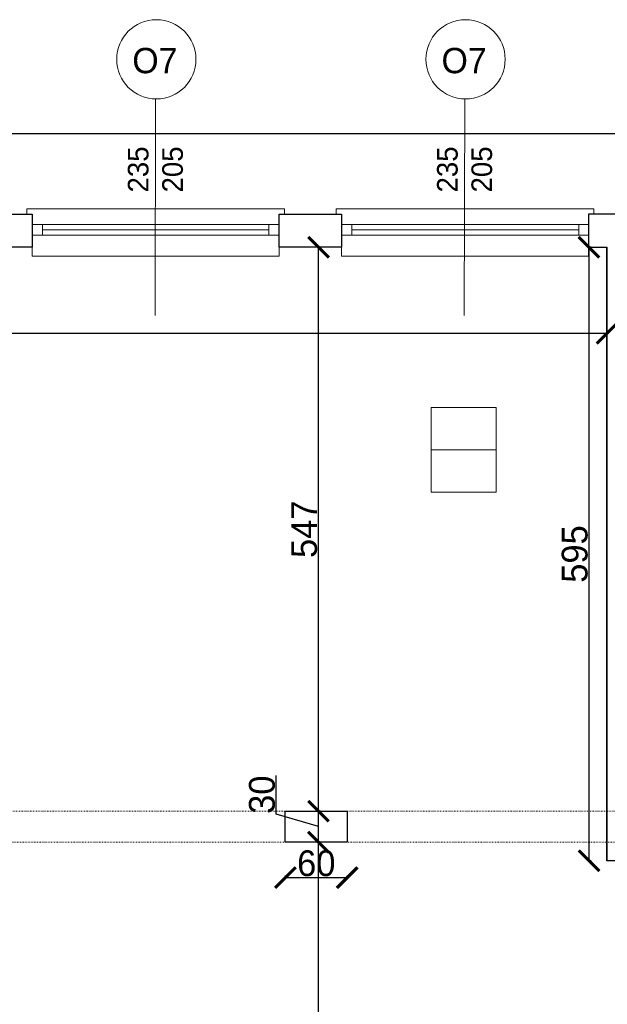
# Model space of a CAD drawing. Header units: centimetres. Extents: x -17621 to 77377, y -18613 to 66.
# Tile 97 of 173: x 26446 to 27016, y -16063 to -15108. Entities that reach past the tile are written whole.
import ezdxf

# ---------------------------------------------------------------- set-up
doc = ezdxf.new("R2010")
doc.units = ezdxf.units.CM
doc.linetypes.add('ACAD_ISO03W100', pattern=[30, 12, -18])
doc.layers.add('0-wymiarowanie rys.CAD', color=5, linetype='Continuous', lineweight=0, true_color=0x0000ff)
for name, color, linetype, lineweight in [('a_drzwi i okna', 2, 'Continuous', 0), ('a_inwentaryzacja', 141, 'Continuous', 0), ('a_podciągi', 2, 'ACAD_ISO03W100', 13), ('a_wymiarowanie', 211, 'Continuous', 0), ('pomieszczenia', 191, 'Continuous', 5)]:
    doc.layers.add(name, color=color, linetype=linetype, lineweight=lineweight)
doc.layers.add('PDF3_A310 STOLARKA ZEWNĘTRZNA', color=7, linetype='Continuous')
doc.styles.add('PDF Century Gothic', font='GOTHIC.TTF')
doc.dimstyles.new('ISO-25', dxfattribs={"dimtxt": 25, "dimasz": 20, "dimexe": 0.6, "dimexo": 0.375, "dimtad": 1, "dimdec": 0, "dimtxsty": 'PDF Century Gothic', "dimblk": 'ARCHTICK', "dimcen": 2.5, "dimadec": 1, "dimazin": 0, "dimtfac": 1, "dimtdec": 0, "dimtmove": 0, "dimatfit": 3, "dimldrblk": 'ARCHTICK', "dimfxl": 2, "dimfxlon": 1, "dimarcsym": 0})

# ---------------------------------------------------------------- blocks, each defined once
blk = doc.blocks.new('_ArchTick')
at = {"color": 0, "linetype": 'ByBlock', "const_width": 0.15}
blk.add_lwpolyline([(-0.5, -0.5), (0.5, 0.5)], dxfattribs=at)
blk = doc.blocks.new('*D210')
at = {"layer": 'a_wymiarowanie', "color": 0, "linetype": 'Continuous', "lineweight": -2, "transparency": 16777216}
for p, q in [((26999.83, -15328.91), (26997.23, -15328.91)), ((26997.83, -15328.91), (26997.83, -15923.91)), ((26999.83, -15923.91), (26997.23, -15923.91))]:
    blk.add_line(p, q, dxfattribs=at)
at = {"layer": 'Defpoints', "color": 0, "linetype": 'Continuous', "transparency": 16777216}
for p in [(27015.22, -15328.91), (26997.83, -15923.91), (27015.22, -15923.91)]:
    blk.add_point(p, dxfattribs=at)
at = {"layer": 'a_wymiarowanie', "color": 0, "linetype": 'Continuous', "lineweight": -2, "transparency": 16777216, "xscale": 20, "yscale": 20, "zscale": 20}
for p, rotation in [((26997.83, -15328.91), 90), ((26997.83, -15923.91), 270)]:
    blk.add_blockref('_ArchTick', p, dxfattribs=dict(at, rotation=rotation))
at = {"layer": 'a_wymiarowanie', "color": 0, "linetype": 'Continuous', "lineweight": 0, "transparency": 16777216, "insert": (26984.08, -15626.41), "char_height": 25, "attachment_point": 5, "rotation": 90, "style": 'PDF Century Gothic'}
blk.add_mtext('595', dxfattribs=at)
blk = doc.blocks.new('*D746')
at = {"layer": 'a_wymiarowanie', "color": 0, "linetype": 'Continuous', "lineweight": -2, "transparency": 16777216}
for p, q in [((25529.26, -15410.34), (25529.26, -15412.94)), ((25529.26, -15412.34), (27015.22, -15412.34)), ((27015.22, -15410.34), (27015.22, -15412.94))]:
    blk.add_line(p, q, dxfattribs=at)
at = {"layer": 'Defpoints', "color": 0, "linetype": 'Continuous', "transparency": 16777216}
for p in [(25529.26, -15296.74), (27015.22, -15328.91), (27015.22, -15412.34)]:
    blk.add_point(p, dxfattribs=at)
at = {"layer": 'a_wymiarowanie', "color": 0, "linetype": 'Continuous', "lineweight": -2, "transparency": 16777216, "xscale": 20, "yscale": 20, "zscale": 20, "rotation": 180}
blk.add_blockref('_ArchTick', (25529.26, -15412.34), dxfattribs=at)
at = {"layer": 'a_wymiarowanie', "color": 0, "linetype": 'Continuous', "lineweight": -2, "transparency": 16777216, "xscale": 20, "yscale": 20, "zscale": 20}
blk.add_blockref('_ArchTick', (27015.22, -15412.34), dxfattribs=at)
at = {"layer": 'a_wymiarowanie', "color": 0, "linetype": 'Continuous', "lineweight": 0, "transparency": 16777216, "insert": (26272.24, -15398.59), "char_height": 25, "attachment_point": 5, "style": 'PDF Century Gothic'}
blk.add_mtext('1486', dxfattribs=at)
blk = doc.blocks.new('*D756')
at = {"layer": 'a_wymiarowanie', "color": 0, "linetype": 'Continuous', "lineweight": -2, "transparency": 16777216}
for p, q in [((26735.59, -15905.86), (26736.19, -15905.86)), ((26735.59, -16448.61), (26735.59, -15905.86)), ((26735.59, -16448.61), (26736.19, -16448.61))]:
    blk.add_line(p, q, dxfattribs=at)
at = {"layer": 'Defpoints', "color": 0, "linetype": 'Continuous', "transparency": 16777216}
for p in [(26735.59, -15905.86), (26735.59, -15905.86), (26735.59, -16448.61)]:
    blk.add_point(p, dxfattribs=at)
at = {"layer": 'a_wymiarowanie', "color": 0, "linetype": 'Continuous', "lineweight": -2, "transparency": 16777216, "xscale": 20, "yscale": 20, "zscale": 20}
for p, rotation in [((26735.59, -15905.86), 90), ((26735.59, -16448.61), 270)]:
    blk.add_blockref('_ArchTick', p, dxfattribs=dict(at, rotation=rotation))
at = {"layer": 'a_wymiarowanie', "color": 0, "linetype": 'Continuous', "lineweight": 0, "transparency": 16777216, "insert": (26721.84, -16177.24), "char_height": 25, "attachment_point": 5, "rotation": 90, "style": 'PDF Century Gothic'}
blk.add_mtext('543', dxfattribs=at)
blk = doc.blocks.new('*D757')
at = {"layer": 'a_wymiarowanie', "color": 0, "linetype": 'Continuous', "lineweight": -2, "transparency": 16777216}
for p, q in [((26694.67, -15878.59), (26694.67, -15841.1)), ((26735.59, -15890.86), (26694.67, -15878.59)), ((26737.59, -15875.86), (26734.99, -15875.86)), ((26735.59, -15905.86), (26735.59, -15875.86)), ((26735.59, -15905.86), (26736.19, -15905.86))]:
    blk.add_line(p, q, dxfattribs=at)
at = {"layer": 'Defpoints', "color": 0, "linetype": 'Continuous', "transparency": 16777216}
for p in [(26735.59, -15875.86), (26739.34, -15875.86), (26735.59, -15905.86)]:
    blk.add_point(p, dxfattribs=at)
at = {"layer": 'a_wymiarowanie', "color": 0, "linetype": 'Continuous', "lineweight": -2, "transparency": 16777216, "xscale": 20, "yscale": 20, "zscale": 20}
for p, rotation in [((26735.59, -15875.86), 90), ((26735.59, -15905.86), 270)]:
    blk.add_blockref('_ArchTick', p, dxfattribs=dict(at, rotation=rotation))
at = {"layer": 'a_wymiarowanie', "color": 0, "linetype": 'Continuous', "lineweight": 0, "transparency": 16777216, "insert": (26680.91, -15859.84), "char_height": 25, "attachment_point": 5, "rotation": 90, "style": 'PDF Century Gothic'}
blk.add_mtext('30', dxfattribs=at)
blk = doc.blocks.new('*D758')
at = {"layer": 'a_wymiarowanie', "color": 0, "linetype": 'Continuous', "lineweight": -2, "transparency": 16777216}
for p, q in [((26735.59, -15328.91), (26736.19, -15328.91)), ((26735.59, -15875.86), (26735.59, -15328.91)), ((26737.59, -15875.86), (26734.99, -15875.86))]:
    blk.add_line(p, q, dxfattribs=at)
at = {"layer": 'Defpoints', "color": 0, "linetype": 'Continuous', "transparency": 16777216}
for p in [(26735.59, -15328.91), (26735.59, -15328.91), (26739.34, -15875.86)]:
    blk.add_point(p, dxfattribs=at)
at = {"layer": 'a_wymiarowanie', "color": 0, "linetype": 'Continuous', "lineweight": -2, "transparency": 16777216, "xscale": 20, "yscale": 20, "zscale": 20}
for p, rotation in [((26735.59, -15328.91), 90), ((26735.59, -15875.86), 270)]:
    blk.add_blockref('_ArchTick', p, dxfattribs=dict(at, rotation=rotation))
at = {"layer": 'a_wymiarowanie', "color": 0, "linetype": 'Continuous', "lineweight": 0, "transparency": 16777216, "insert": (26721.84, -15602.39), "char_height": 25, "attachment_point": 5, "rotation": 90, "style": 'PDF Century Gothic'}
blk.add_mtext('547', dxfattribs=at)
blk = doc.blocks.new('*D793')
at = {"layer": 'a_wymiarowanie', "color": 0, "linetype": 'Continuous', "lineweight": -2, "transparency": 16777216}
for p, q in [((26703.47, -15938.26), (26703.47, -15940.86)), ((26763.47, -15938.26), (26763.47, -15940.86)), ((26703.47, -15940.26), (26763.47, -15940.26))]:
    blk.add_line(p, q, dxfattribs=at)
at = {"layer": 'Defpoints', "color": 0, "linetype": 'Continuous', "transparency": 16777216}
for p in [(26703.47, -15905.86), (26763.47, -15905.86), (26763.47, -15940.26)]:
    blk.add_point(p, dxfattribs=at)
at = {"layer": 'a_wymiarowanie', "color": 0, "linetype": 'Continuous', "lineweight": -2, "transparency": 16777216, "xscale": 20, "yscale": 20, "zscale": 20, "rotation": 180}
blk.add_blockref('_ArchTick', (26703.47, -15940.26), dxfattribs=at)
at = {"layer": 'a_wymiarowanie', "color": 0, "linetype": 'Continuous', "lineweight": -2, "transparency": 16777216, "xscale": 20, "yscale": 20, "zscale": 20}
blk.add_blockref('_ArchTick', (26763.47, -15940.26), dxfattribs=at)
at = {"layer": 'a_wymiarowanie', "color": 0, "linetype": 'Continuous', "lineweight": 0, "transparency": 16777216, "insert": (26733.47, -15926.5), "char_height": 25, "attachment_point": 5, "style": 'PDF Century Gothic'}
blk.add_mtext('60', dxfattribs=at)
blk = doc.blocks.new('*D1087')
at = {"layer": '0-wymiarowanie rys.CAD', "color": 0, "linetype": 'Continuous', "lineweight": -2, "transparency": 16777216}
for p, q in [((24901.88, -15220.68), (24901.88, -15218.08)), ((24901.88, -15218.68), (27648.45, -15218.68)), ((27648.45, -15220.68), (27648.45, -15218.08))]:
    blk.add_line(p, q, dxfattribs=at)
at = {"layer": 'Defpoints', "color": 0, "linetype": 'Continuous', "transparency": 16777216}
for p in [(27648.45, -15218.68), (24901.88, -15296.74), (27648.45, -15296.74)]:
    blk.add_point(p, dxfattribs=at)
at = {"layer": '0-wymiarowanie rys.CAD', "color": 0, "linetype": 'Continuous', "lineweight": -2, "transparency": 16777216, "xscale": 20, "yscale": 20, "zscale": 20, "rotation": 180}
blk.add_blockref('_ArchTick', (24901.88, -15218.68), dxfattribs=at)
at = {"layer": '0-wymiarowanie rys.CAD', "color": 0, "linetype": 'Continuous', "lineweight": -2, "transparency": 16777216, "xscale": 20, "yscale": 20, "zscale": 20}
blk.add_blockref('_ArchTick', (27648.45, -15218.68), dxfattribs=at)
at = {"layer": '0-wymiarowanie rys.CAD', "color": 0, "linetype": 'Continuous', "transparency": 16777216, "insert": (26275.17, -15204.93), "char_height": 25, "attachment_point": 5, "style": 'PDF Century Gothic'}
blk.add_mtext('2747', dxfattribs=at)

msp = doc.modelspace()

# ---------------------------------------------------------------- linework, layer by layer
at = {"layer": 'a_drzwi i okna'}
for p, q in [((26577.69, -15185.05), (26577.17, -15395.22)), ((26877.41, -15185.05), (26876.88, -15395.22))]:
    msp.add_line(p, q, dxfattribs=at)
for centre in [(26578.44, -15146.62), (26878.16, -15146.62)]:
    msp.add_circle(centre, 38.43, dxfattribs=at)
at = {"layer": 'a_inwentaryzacja', "lineweight": 25}
for points in [[(26458.05, -15328.91), (26397.93, -15328.91), (26397.93, -15296.74), (26458.05, -15296.74)], [(26757.76, -15328.91), (26697.65, -15328.91), (26697.65, -15296.74), (26757.76, -15296.74)]]:
    msp.add_lwpolyline(points, close=True, dxfattribs=at)
for points in [[(27027.07, -15502.48), (27027.07, -15328.63), (27057.48, -15328.91), (27057.48, -15296.74), (26997.37, -15296.74), (26997.37, -15328.91), (27015.22, -15328.91)], [(27027.05, -15612.55), (27026.99, -15923.99), (27015.22, -15923.91), (27015.22, -15328.91), (27015.22, -15923.91)]]:
    msp.add_lwpolyline(points, dxfattribs=at)
at = {"layer": 'a_inwentaryzacja', "linetype": 'Continuous', "lineweight": 25}
msp.add_lwpolyline([(26703.47, -15875.86), (26763.47, -15875.86), (26763.47, -15905.86), (26703.47, -15905.86)], close=True, dxfattribs=at)
at = {"layer": 'a_podciągi', "ltscale": 0.05}
msp.add_lwpolyline([(27311.63, -15875.86), (25562.94, -15875.86), (25562.94, -15905.86), (27311.63, -15905.86)], close=True, dxfattribs=at)
at = {"layer": 'PDF3_A310 STOLARKA ZEWNĘTRZNA', "lineweight": 5}
for points in [[(26697.65, -15337.38), (26697.65, -15296.74), (26702.73, -15296.74), (26702.73, -15291.66), (26458.05, -15291.66), (26452.97, -15291.66), (26452.97, -15296.74), (26458.05, -15296.74), (26458.05, -15337.38)], [(26997.37, -15337.38), (26997.37, -15296.74), (27002.45, -15296.74), (27002.45, -15291.66), (26757.76, -15291.66), (26752.68, -15291.66), (26752.68, -15296.74), (26757.76, -15296.74), (26757.76, -15337.38)], [(26697.65, -15317.06), (26687.49, -15317.06), (26468.21, -15317.06), (26458.05, -15317.06), (26458.05, -15306.9), (26468.21, -15306.9), (26687.49, -15306.9), (26697.65, -15306.9)], [(26997.37, -15317.06), (26988.06, -15317.06), (26767.92, -15317.06), (26757.76, -15317.06), (26757.76, -15306.9), (26767.92, -15306.9), (26988.06, -15306.9), (26997.37, -15306.9)]]:
    msp.add_lwpolyline(points, close=True, dxfattribs=at)
for points in [[(26468.21, -15306.9), (26468.21, -15317.06)], [(26687.49, -15306.9), (26687.49, -15317.06)], [(26767.92, -15306.9), (26767.92, -15317.06)], [(26988.06, -15306.9), (26988.06, -15317.06)], [(26687.49, -15311.98), (26468.21, -15311.98)], [(26988.06, -15311.98), (26767.92, -15311.98)]]:
    msp.add_lwpolyline(points, dxfattribs=at)
at = {"layer": 'pomieszczenia'}
msp.add_line((26844.76, -15525.34), (26907.84, -15525.34), dxfattribs=at)
msp.add_lwpolyline([(26844.76, -15484.17), (26907.84, -15484.17), (26907.84, -15566.51), (26844.76, -15566.51)], close=True, dxfattribs=at)

# ---------------------------------------------------------------- texts
at = {"layer": 'a_drzwi i okna', "char_height": 24.547, "attachment_point": 7, "style": 'PDF Century Gothic'}
for insert in [(26555.16, -15160.45), (26854.87, -15160.45)]:
    msp.add_mtext_dynamic_manual_height_columns('O7', width=220.698, gutter_width=15.34, heights=[199.83], dxfattribs=dict(at, insert=insert))
at = {"layer": 'a_drzwi i okna', "char_height": 20, "attachment_point": 1, "rotation": 90, "style": 'PDF Century Gothic'}
for insert in [(26550.82, -15275.75), (26850.53, -15275.75)]:
    msp.add_mtext_dynamic_manual_height_columns('235\\P205', width=179.8157, gutter_width=12.5, heights=[162.81], dxfattribs=dict(at, insert=insert))

# ---------------------------------------------------------------- dimensions: what is measured, and where the dimension line sits
at = {"layer": '0-wymiarowanie rys.CAD', "linetype": 'Continuous'}
dim = msp.add_linear_dim(base=(27648.45, -15218.68), p1=(24901.88, -15296.74), p2=(27648.45, -15296.74), dimstyle='ISO-25', dxfattribs=at)
dim.commit()
dim.dimension.update_dxf_attribs({"geometry": '*D1087', "text_midpoint": (26275.17, -15204.93)})
at = {"layer": 'a_wymiarowanie', "linetype": 'Continuous', "lineweight": 0}
for base, p1, p2, picture, middle in [((27015.22, -15412.34), (25529.26, -15296.74), (27015.22, -15328.91), '*D746', (26272.24, -15398.59)), ((26763.47, -15940.26), (26703.47, -15905.86), (26763.47, -15905.86), '*D793', (26733.47, -15926.5))]:
    dim = msp.add_linear_dim(base=base, p1=p1, p2=p2, dimstyle='ISO-25', dxfattribs=at)
    dim.commit()
    dim.dimension.update_dxf_attribs({"geometry": picture, "text_midpoint": middle})
for base, p1, p2, picture, middle in [((26735.59, -15328.91), (26739.34, -15875.86), (26735.59, -15328.91), '*D758', (26721.84, -15602.39)), ((26735.59, -15875.86), (26735.59, -15905.86), (26739.34, -15875.86), '*D757', (26680.91, -15877.96)), ((26735.59, -15905.86), (26735.59, -16448.61), (26735.59, -15905.86), '*D756', (26721.84, -16177.24))]:
    dim = msp.add_linear_dim(base=base, p1=p1, p2=p2, angle=90, dimstyle='ISO-25', override={"dimtmove": 1}, dxfattribs=at)
    dim.commit()
    dim.dimension.update_dxf_attribs({"geometry": picture, "text_midpoint": middle})
dim = msp.add_linear_dim(base=(26997.83, -15923.91), p1=(27015.22, -15328.91), p2=(27015.22, -15923.91), angle=90, dimstyle='ISO-25', dxfattribs=at)
dim.commit()
dim.dimension.update_dxf_attribs({"geometry": '*D210', "text_midpoint": (26984.08, -15626.41)})

doc.saveas('drawing.dxf')
